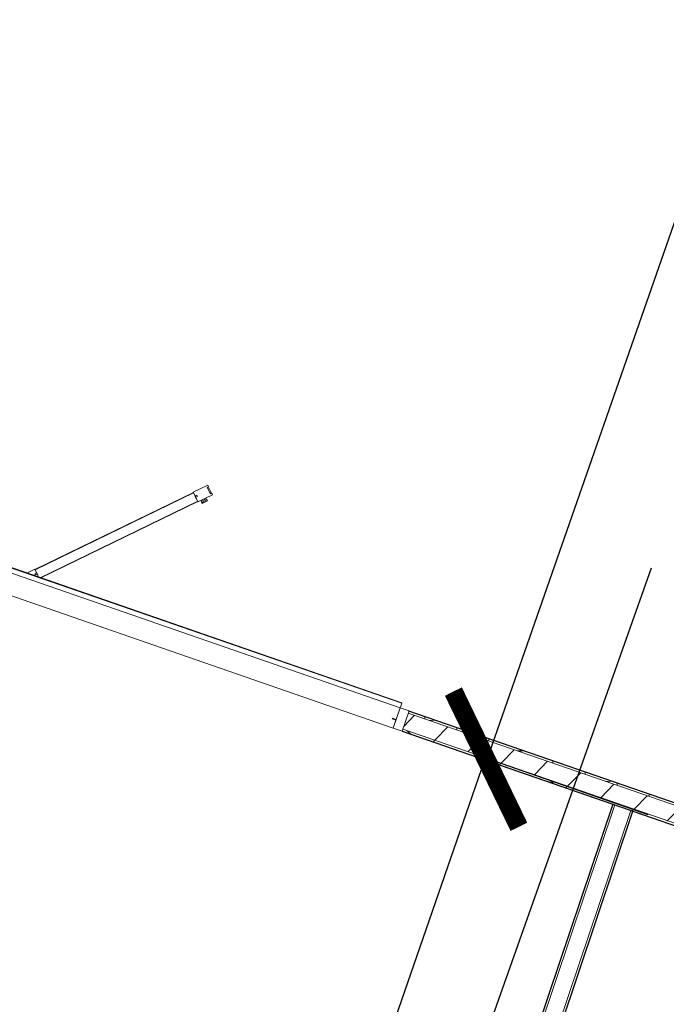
# Model space of a CAD drawing. Header units: inches. Extents: x 424 to 2043, y -237 to 445.
# Tile 233 of 256: x 715.06 to 718.1, y 9.35 to 13.98. Entities that reach past the tile are written whole.
import ezdxf

# ---------------------------------------------------------------- set-up
doc = ezdxf.new("R2010")
doc.units = ezdxf.units.IN
doc.header["$MEASUREMENT"] = 0
doc.linetypes.add('ACAD_ISO03W100', pattern=[30, 12, -18])
for name, color, linetype, lineweight in [('A-DOOR', 31, 'Continuous', 9), ('A-WALL', 113, 'Continuous', 9), ('A-WALL-PATT', 111, 'Continuous', 25), ('G-ANNO-SYMB', 111, 'Continuous', 9)]:
    doc.layers.add(name, color=color, linetype=linetype, lineweight=lineweight)
doc.styles.get("Standard").update_dxf_attribs({"font": 'arial.ttf'})
doc.dimstyles.new('ISO-25', dxfattribs={"dimtxt": 1.2, "dimasz": 0.5, "dimexe": 0.8, "dimexo": 50, "dimtad": 1, "dimtoh": 1, "dimdec": 1, "dimdsep": 46, "dimtxsty": 'Standard', "dimblk": 'ARCHTICK', "dimcen": 2.5, "dimadec": 0, "dimazin": 0, "dimtfac": 1, "dimtdec": 1, "dimtmove": 0, "dimatfit": 3, "dimldrblk": 'ARCHTICK', "dimfxl": 1, "dimfxlon": 1, "dimarcsym": 0})

# ---------------------------------------------------------------- blocks, each defined once
blk = doc.blocks.new('5-panel_Bi-fold_external_door_10806 - Type 1-V7-اول')
at = {"layer": 'A-DOOR'}
for p, q in [((1.3827, 0.745), (1.3289, 0.6912)), ((1.3884, 0.7393), (1.3827, 0.745)), ((1.3643, 0.6559), (1.418, 0.7096)), ((1.3834, 0.7343), (1.3884, 0.7393)), ((1.4074, 0.7103), (1.3834, 0.7343)), ((1.3912, 0.7354), (1.3868, 0.731)), ((1.4085, 0.7181), (1.3912, 0.7354)), ((1.4069, 0.7165), (1.4085, 0.7181)), ((1.4103, 0.7131), (1.4069, 0.7165)), ((1.4124, 0.7153), (1.4074, 0.7103)), ((1.418, 0.7096), (1.4124, 0.7153)), ((1.3297, 0.6905), (0.7433, 0.1042)), ((1.3311, 0.6891), (0.7447, 0.1028)), ((1.3622, 0.658), (0.7797, 0.0755)), ((1.3636, 0.6566), (0.7825, 0.0755)), ((1.3289, 0.6912), (1.3401, 0.6801)), ((1.3297, 0.6905), (1.3311, 0.6891)), ((1.3401, 0.6801), (1.3422, 0.6765)), ((1.3422, 0.6765), (1.3493, 0.6836)), ((1.3429, 0.6773), (1.3472, 0.673)), ((1.3535, 0.6794), (1.3462, 0.672)), ((1.3462, 0.672), (1.3528, 0.6674)), ((1.3493, 0.6836), (1.3535, 0.6794)), ((1.3528, 0.6674), (1.3643, 0.6559)), ((1.3622, 0.658), (1.3636, 0.6566)), ((1.3775, 0.669), (1.381, 0.6655)), ((1.3785, 0.6629), (1.381, 0.6655)), ((1.3824, 0.659), (1.3785, 0.6629)), ((1.3943, 0.6788), (1.381, 0.6655)), ((1.4015, 0.6781), (1.3824, 0.659)), ((1.3833, 0.6581), (1.3824, 0.659)), ((1.3855, 0.6559), (1.3833, 0.6581)), ((1.3855, 0.6559), (1.4046, 0.675)), ((1.3855, 0.6559), (1.4046, 0.675)), ((1.3861, 0.6553), (1.3855, 0.6559)), ((1.3861, 0.6553), (1.4052, 0.6744)), ((1.3943, 0.6788), (1.3907, 0.6823)), ((1.3943, 0.6788), (1.3976, 0.682)), ((1.3976, 0.682), (1.4015, 0.6781)), ((1.4015, 0.6781), (1.4024, 0.6772)), ((1.4024, 0.6772), (1.4046, 0.675)), ((1.4046, 0.675), (1.4052, 0.6744)), ((0.7426, 0.1049), (0.7132, 0.0755)), ((0.7538, 0.0937), (0.7426, 0.1049)), ((0.7447, 0.1028), (0.7433, 0.1042)), ((0.7573, 0.0917), (0.7538, 0.0937)), ((2.581, 0.0759), (-2.331, 0.0759)), ((2.581, 0.0737), (-2.331, 0.0737)), ((-2.331, 0.0516), (2.581, 0.0516)), ((0.7502, 0.0846), (0.7573, 0.0917)), ((0.7545, 0.0803), (0.7502, 0.0846)), ((0.7618, 0.0877), (0.7545, 0.0803)), ((0.7608, 0.0867), (0.7566, 0.0909)), ((0.7664, 0.0811), (0.7618, 0.0877)), ((0.772, 0.0755), (0.7664, 0.0811)), ((2.581, 0.0759), (2.581, 0.0755)), ((2.581, 0.0755), (2.581, 0.0743)), ((2.581, 0.0743), (2.581, 0.0737)), ((2.581, 0.0737), (2.581, 0.0693)), ((2.581, 0.0693), (2.581, 0.0538)), ((2.581, 0.0538), (2.581, 0.0516)), ((2.581, 0.0516), (2.581, -0.05)), ((2.625, 0.0516), (2.581, 0.0516)), ((2.581, 0.0516), (2.581, -0.0065)), ((2.625, -0.05), (2.625, 0.0516)), ((2.562, -0.007), (2.562, -0.0097)), ((2.581, -0.0065), (2.5625, -0.0065)), ((2.5625, -0.0102), (2.581, -0.0102)), ((2.581, -0.0102), (2.581, -0.05)), ((-2.331, -0.05), (2.581, -0.05)), ((2.581, -0.05), (2.625, -0.05))]:
    blk.add_line(p, q, dxfattribs=at)
for centre, start, end in [((2.5625, -0.007), 90, 180), ((2.5625, -0.0097), 180, 270)]:
    blk.add_arc(centre, 0.0005, start, end, dxfattribs=at)
blk = doc.blocks.new('_ArchTick')
at = {"color": 0, "linetype": 'ByBlock', "const_width": 0.15}
blk.add_lwpolyline([(-0.5, -0.5), (0.5, 0.5)], dxfattribs=at)
blk = doc.blocks.new('*D1035')
at = {"color": 0, "lineweight": -2, "transparency": 16777216}
for p, q in [((714.2283, 1.7828), (717.2466, 10.4964)), ((717.2466, 10.4964), (718.0026, 10.2345)), ((714.2283, 1.7828), (714.9842, 1.5209))]:
    blk.add_line(p, q, dxfattribs=at)
at = {"layer": 'Defpoints', "color": 0, "transparency": 16777216}
for p in [(716.7197, 10.6789), (717.2466, 10.4964), (713.7013, 1.9653)]:
    blk.add_point(p, dxfattribs=at)
at = {"color": 0, "lineweight": -2, "transparency": 16777216, "xscale": 0.5, "yscale": 0.5, "zscale": 0.5}
for p, rotation in [((717.2466, 10.4964), 70.89417014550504), ((714.2283, 1.7828), 250.894170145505)]:
    blk.add_blockref('_ArchTick', p, dxfattribs=dict(at, rotation=rotation))
at = {"color": 0, "transparency": 16777216, "insert": (714.568, 6.5447), "char_height": 1.2, "attachment_point": 5, "rotation": 70.8942}
blk.add_mtext('9.2', dxfattribs=at)
blk = doc.blocks.new('*D1045')
at = {"color": 0, "lineweight": -2, "transparency": 16777216}
for p, q in [((717.2583, 10.5029), (720.9306, 21.0301)), ((720.9306, 21.0301), (721.6859, 20.7666)), ((717.2583, 10.5029), (718.0136, 10.2394))]:
    blk.add_line(p, q, dxfattribs=at)
at = {"layer": 'Defpoints', "color": 0, "transparency": 16777216}
for p in [(720.9127, 21.0363), (720.9306, 21.0301), (717.2405, 10.5091)]:
    blk.add_point(p, dxfattribs=at)
at = {"color": 0, "lineweight": -2, "transparency": 16777216, "xscale": 0.5, "yscale": 0.5, "zscale": 0.5}
for p, rotation in [((720.9306, 21.0301), 70.76923912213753), ((717.2583, 10.5029), 250.7692391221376)]:
    blk.add_blockref('_ArchTick', p, dxfattribs=dict(at, rotation=rotation))
at = {"color": 0, "transparency": 16777216, "insert": (717.9354, 16.1708), "char_height": 1.2, "attachment_point": 5, "rotation": 70.7692}
blk.add_mtext('11.1', dxfattribs=at)
blk = doc.blocks.new('*D952')
at = {"color": 0, "lineweight": -2, "transparency": 16777216}
for p, q in [((701.8886, 23.5168), (701.6126, 22.7659)), ((701.8886, 23.5168), (732.6678, 12.2021)), ((732.6678, 12.2021), (732.3918, 11.4512))]:
    blk.add_line(p, q, dxfattribs=at)
at = {"layer": 'Defpoints', "color": 0, "transparency": 16777216}
for p in [(701.9132, 23.5838), (732.6924, 12.2691), (732.6678, 12.2021)]:
    blk.add_point(p, dxfattribs=at)
at = {"color": 0, "lineweight": -2, "transparency": 16777216, "xscale": 0.5, "yscale": 0.5, "zscale": 0.5}
for p, rotation in [((701.8886, 23.5168), 159.8161821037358), ((732.6678, 12.2021), 339.8161821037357)]:
    blk.add_blockref('_ArchTick', p, dxfattribs=dict(at, rotation=rotation))
at = {"color": 0, "transparency": 16777216, "insert": (717.7054, 19.0215), "char_height": 1.2, "attachment_point": 5, "rotation": 339.8162}
blk.add_mtext('32.8', dxfattribs=at)
blk = doc.blocks.new('jhfyg')
at = {"layer": 'G-ANNO-SYMB', "color": 1, "linetype": 'ACAD_ISO03W100', "lineweight": 25}
blk.add_line((1555.0423, 935.2819), (1522.7928, 844.1863), dxfattribs=at)

msp = doc.modelspace()

# ---------------------------------------------------------------- hatches: boundary and pattern name
at = {"layer": 'A-WALL-PATT', "lineweight": 9}
h = msp.add_hatch(dxfattribs=at)
h.set_pattern_fill('FP_4', color=256, angle=0.8942, style=0, pattern_type=2)
h.set_pattern_definition([(45.89417, (841.87738, 13.98187), (-0.10770832, 0.10439788), [])])
h.paths.add_polyline_path([(724.6916, 7.9281), (724.8258, 7.9663), (723.784, 8.3271), (723.7578, 8.2516)], flags=0)
h.paths.add_polyline_path([(719.7891, 9.6263), (719.8153, 9.7019), (716.8861, 10.7165), (716.8599, 10.6409), (717.0523, 10.5743)], flags=0)
h.paths.add_polyline_path([(712.1353, 12.2775), (712.1615, 12.3531), (686.672, 21.1825), (686.6458, 21.1069), (712.1319, 12.2787)], flags=0)
h = msp.add_hatch(dxfattribs=at)
h.set_pattern_fill('FP_3', color=256, angle=0.8942, style=0, pattern_type=2)
h.set_pattern_definition([(0.89417, (841.87738, 13.98187), (-0.00234084, 0.14998173), []), (90.89417, (841.87738, 13.98187), (-0.14998173, -0.00234084), [])])
h.paths.add_polyline_path([(724.694, 8.0119), (724.7107, 8.0167), (723.7872, 8.3366), (723.784, 8.3271)], flags=0)
h.paths.add_polyline_path([(719.8153, 9.7019), (719.8186, 9.7113), (716.8893, 10.726), (716.8861, 10.7165), (717.051, 10.6594)], flags=0)
h.paths.add_polyline_path([(712.1615, 12.3531), (712.1648, 12.3626), (686.6753, 21.192), (686.672, 21.1825), (712.1314, 12.3635)], flags=0)
h = msp.add_hatch(dxfattribs=at)
h.set_pattern_fill('FP_2', color=256, angle=0.8942, style=0, pattern_type=2)
h.set_pattern_definition([(45.89417, (841.87738, 13.98187), (-0.21541665, 0.20879576), []), (135.89417, (841.87738, 13.98187), (-0.20879576, -0.21541665), [])])
h.paths.add_polyline_path([(724.6913, 7.9176), (724.7081, 7.9224), (723.7578, 8.2516), (723.7545, 8.2421)], flags=0)
h.paths.add_polyline_path([(719.7858, 9.6168), (719.7891, 9.6263), (716.8599, 10.6409), (716.8566, 10.6315), (717.943, 10.2552)], flags=0)
h.paths.add_polyline_path([(712.132, 12.2681), (712.1353, 12.2775), (710.8581, 12.7199), (686.6458, 21.1069), (686.6426, 21.0975), (712.0703, 12.2895)], flags=0)

# ---------------------------------------------------------------- linework, layer by layer
at = {"layer": 'A-WALL'}
for p, q in [((719.8153, 9.7019), (716.8861, 10.7165)), ((719.7891, 9.6263), (716.8599, 10.6409)), ((715.4144, 3.024), (717.858, 10.2846)), ((715.4902, 2.9984), (717.9336, 10.2584)), ((717.943, 10.2552), (717.858, 10.2846))]:
    msp.add_line(p, q, dxfattribs=at)
at = {"layer": 'A-WALL', "lineweight": 25}
for p, q in [((719.8186, 9.7113), (716.8893, 10.726)), ((716.8566, 10.6315), (717.8485, 10.2879)), ((715.4997, 2.9953), (717.943, 10.2552)), ((717.8485, 10.2879), (715.6838, 3.8558)), ((717.943, 10.2552), (719.7858, 9.6168))]:
    msp.add_line(p, q, dxfattribs=at)

# ---------------------------------------------------------------- block references
at = {"linetype": 'ACAD_ISO03W100', "lineweight": 25}
msp.add_blockref('jhfyg', (-816.9897, -867.3228), dxfattribs=at)
at = {"layer": 'A-DOOR', "rotation": 340.8941701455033}
msp.add_blockref('5-panel_Bi-fold_external_door_10806 - Type 1-V7-اول', (714.3926, 11.5379), dxfattribs=at)

# ---------------------------------------------------------------- dimensions: what is measured, and where the dimension line sits
for p1, p2, distance, picture, middle in [((701.9132, 23.5838), (732.6924, 12.2691), -0.0714, '*D952', (717.7054, 19.0215)), ((717.2405, 10.5091), (720.9127, 21.0363), -0.0189, '*D1045', (717.9354, 16.1708)), ((713.7013, 1.9653), (716.7197, 10.6789), -0.5577, '*D1035', (714.568, 6.5447))]:
    dim = msp.add_aligned_dim(p1=p1, p2=p2, distance=distance, dimstyle='ISO-25')
    dim.commit()
    dim.dimension.update_dxf_attribs({"geometry": picture, "text_midpoint": middle})

doc.saveas('drawing.dxf')
